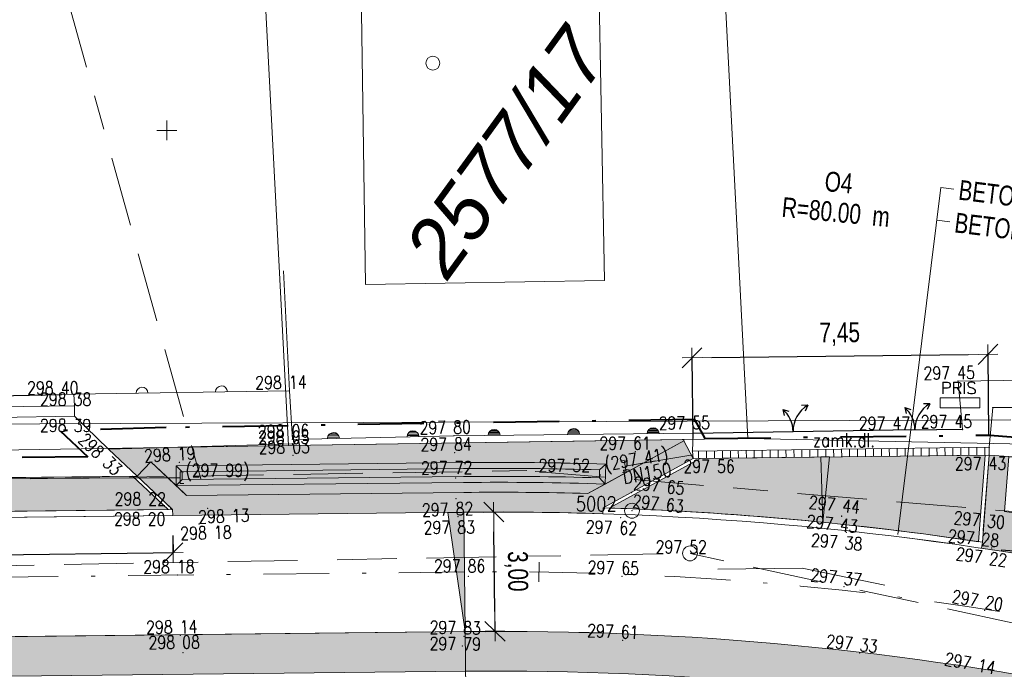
# Model space of a CAD drawing. Header units: metres. Extents: x -456831 to -456516, y -1111244 to -1111169.
# Tile 8 of 18: x -456754 to -456729, y -1111214 to -1111197. Entities that reach past the tile are written whole.
import ezdxf
from ezdxf.enums import TextEntityAlignment as Align

# ---------------------------------------------------------------- set-up
doc = ezdxf.new("R2010")
doc.units = ezdxf.units.M
doc.header["$MEASUREMENT"] = 0
for name, pattern in [('6.1622', [40, 3.5, -3, 7, -3, 3.5, 3.5, -3, 7, -3, 3.5]), ('6.2322', [40, 3.5, -3, 7, -4, 6, -3, 7, -3, 3.5]), ('DGN Style 2', [8.270769, 4.962461, -3.308308]), ('DGN Style 4', [13.241501, 6.616615, -3.308308, 0.008271, -3.308308])]:
    doc.linetypes.add(name, pattern=pattern)
doc.layers.get('0').update_dxf_attribs({"lineweight": 13})
for name, color, linetype, lineweight in [('BARVY_KOMUNIKACE', 254, 'Continuous', 0), ('BARVY_KRAJNICE', 101, 'Continuous', 0), ('BARVY_NASYP', 71, 'Continuous', 0), ('BARVY_OPRAVA_DLAZBA', 51, 'Continuous', 0), ('GEODETICKE_BODY', 2, 'Continuous', 13), ('geom_popis_oblouku', 1, 'DGN Style 2', 0), ('HRANICE', 7, 'Continuous', 13), ('Hranice parcel', 9, 'Continuous', 13), ('HRANICE STAVENISTE', 136, 'DGN Style 4', 40), ('HRANICE_DRUH_POZEMKU', 7, 'Continuous', 13), ('HRANICE_VSTUP', 4, 'Continuous', 30), ('HRANY NAVRH', 1, 'Continuous', 13), ('HRANY_ZELEN', 96, 'Continuous', 13), ('IS_CEZ_NN_NADZ', 1, 'Continuous', 0), ('IS_SMVAK_KANAL_SPL_TRASA', 32, '6.2322', 0), ('IS_SMVAK_VODA_TRASA', 5, '6.1622', 0), ('KOMUNIKACE_CHODNIK', 7, 'Continuous', 13), ('KOTY', 1, 'Continuous', 13), ('KRAJNICE', 1, 'Continuous', 13), ('OBJEKTY_ODVODNOVACI_ZLAB', 7, 'Continuous', 13), ('OSA', 1, 'DGN Style 4', 13), ('Parcelní čísla', 9, 'Continuous', 13), ('POPIS OBLOUKU', 1, 'Continuous', 13), ('POPIS OBRUB', 1, 'Continuous', 13), ('SIT', 5, 'Continuous', 13), ('SITE_ELEKTRIKA', 7, 'Continuous', 13), ('SITE_KANALIZACE', 7, 'Continuous', 13), ('SKLONOVNIK', 1, 'Continuous', 0), ('SKRYTE_BODY', 7, 'Continuous', 0), ('STANIČENÍ', 1, 'Continuous', 13), ('TEXTY_KANALIZACE', 7, 'Continuous', 13), ('TEXTY_KOMUNIKACE', 7, 'Continuous', 13), ('VYSKY', 34, 'Continuous', 0), ('VYSKY_OBRUBNIK', 34, 'Continuous', 0), ('Značky budov', 9, 'Continuous', 13)]:
    doc.layers.add(name, color=color, linetype=linetype, lineweight=lineweight)
doc.styles.add('ARIAL', font='arial.ttf')
doc.styles.add('ROMANS', font='romans.shx')
doc.styles.add('Style-Arial', font='arial.ttf')
doc.styles.add('Style-cs_Italics', font='cs_Italics.shx')
doc.styles.add('Style-Times New Roman', font='times.ttf')
doc.dimstyles.new('1 500', dxfattribs={"dimtxt": 1, "dimasz": 1, "dimexe": 0, "dimexo": 1, "dimgap": 0.5, "dimtad": 1, "dimzin": 0, "dimtxsty": 'Style-Times New Roman', "dimblk": 'KONCOVA ZNACKA KOTY_1.0', "dimcen": 0, "dimazin": 3, "dimtfac": 1, "dimtdec": 0, "dimtofl": 0, "dimtmove": 0, "dimatfit": 1, "dimldrblk": 'KONCOVA ZNACKA KOTY_1.0', "dimfxl": 0, "dimtolj": 1, "dimtzin": 0, "dimarcsym": 0})

# ---------------------------------------------------------------- blocks, each defined once
blk = doc.blocks.new('4.02')
at = {"layer": 'Značky budov', "ltscale": 0.25}
blk.add_circle((-0.0007, 0.0001), 0.0175, dxfattribs=at)
blk = doc.blocks.new('SIT')
at = {"color": 0, "linetype": 'ByBlock', "lineweight": -2}
for p, q in [((0, 1), (0, -1)), ((-1, 0), (1, 0))]:
    blk.add_line(p, q, dxfattribs=at)
blk = doc.blocks.new('SAK')
at = {"color": 0, "linetype": 'ByBlock', "lineweight": -2}
blk.add_circle((0, 0), 0.75, dxfattribs=at)
blk = doc.blocks.new('PRIS')
at = {"color": 0, "linetype": 'ByBlock', "lineweight": -2}
for p, q in [((-2, 0.5), (2, 0.5)), ((-2, -0.5), (-2, 0.5)), ((2, 0.5), (2, -0.5)), ((-2, -0.5), (2, -0.5))]:
    blk.add_line(p, q, dxfattribs=at)
at = {"color": 0, "linetype": 'Continuous', "lineweight": -2, "style": 'ROMANS'}
blk.add_text('PRIS', height=1.2, dxfattribs=at).set_placement((-1.927049, 0.899734))
blk = doc.blocks.new('PB')
at = {"color": 0, "linetype": 'ByBlock', "lineweight": -2}
blk.add_circle((0, 0), 0.75, dxfattribs=at)
blk.add_point((0, 0), dxfattribs=at)
blk = doc.blocks.new('VYUSTENI')
at = {"color": 0, "linetype": 'ByBlock', "lineweight": -2}
for p, q in [((0, 3.091), (0, 0)), ((0, 0), (-0.593, 0)), ((-0.593, 0), (-0.593, -0.393)), ((0, 0), (0.593, 0)), ((0.593, 0), (0.593, -0.393))]:
    blk.add_line(p, q, dxfattribs=at)
blk = doc.blocks.new('VJEZD')
at = {"color": 0, "linetype": 'ByBlock', "lineweight": -2}
for p, q in [((-1.014, 2.249), (-0.409, 2.057)), ((-1.014, 2.249), (-0.864, 1.632)), ((1.525, 2.613), (0.891, 2.619)), ((1.525, 2.613), (1.252, 2.04))]:
    blk.add_line(p, q, dxfattribs=at)
for centre, start, end in [((-3, 0), 0, 48.54925), ((3, 0), 119.44107, 180)]:
    blk.add_arc(centre, 3, start, end, dxfattribs=at)
blk = doc.blocks.new('PLOTKOVO')
at = {"color": 0, "linetype": 'ByBlock', "lineweight": -2}
for p, q in [((0.12, -0.588), (0.12, 0.588)), ((0.24, -0.55), (0.24, 0.55)), ((0.36, -0.48), (0.36, 0.48)), ((0.48, -0.36), (0.48, 0.36))]:
    blk.add_line(p, q, dxfattribs=at)
blk.add_arc((0, 0), 0.6, 270, 90, dxfattribs=at)
blk = doc.blocks.new('PLOTZDEN')
at = {"color": 0, "linetype": 'ByBlock', "lineweight": -2}
blk.add_arc((0, 0), 0.6, 270, 90, dxfattribs=at)
blk = doc.blocks.new('KONCOVA ZNACKA KOTY_1.0')
blk.add_line((0, 0), (-1, 0))
at = {"layer": 'KOTY'}
for p, q in [((-0.5, -0.5), (0.5, 0.5)), ((0, -0.5), (0, 0.5)), ((-0.5, 0), (0.5, 0))]:
    blk.add_line(p, q, dxfattribs=at)
blk = doc.blocks.new('*D49')
at = {"layer": 'Defpoints', "color": 0, "linetype": 'Continuous', "lineweight": 13}
for p in [(-456729.336, -1111205.634), (-456736.753, -1111208.253), (-456729.307, -1111208.167)]:
    blk.add_point(p, dxfattribs=at)
at = {"layer": 'KOTY', "color": 0, "linetype": 'ByBlock', "lineweight": -2}
for p, q in [((-456736.759, -1111207.753), (-456736.782, -1111205.72)), ((-456729.313, -1111207.667), (-456729.336, -1111205.634))]:
    blk.add_line(p, q, dxfattribs=at)
at = {"layer": 'KOTY', "linetype": 'Continuous', "lineweight": -2}
blk.add_line((-456736.282, -1111205.714), (-456729.836, -1111205.64), dxfattribs=at)
at = {"layer": 'KOTY', "linetype": 'Continuous', "lineweight": -2, "xscale": 0.5, "yscale": 0.5, "zscale": 0.5}
for p, rotation in [((-456736.782, -1111205.72), 180.66172682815), ((-456729.336, -1111205.634), 0.6617268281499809)]:
    blk.add_blockref('KONCOVA ZNACKA KOTY_1.0', p, dxfattribs=dict(at, rotation=rotation))
at = {"layer": 'KOTY', "color": 7, "linetype": 'Continuous', "insert": (-456733.066, -1111205.128), "char_height": 0.5, "attachment_point": 5, "rotation": 0.6617, "style": 'ARIAL'}
blk.add_mtext('\\A1;\\H1x;\\W0.75;7,45', dxfattribs=at)
blk = doc.blocks.new('*D51')
at = {"layer": 'Defpoints', "color": 0, "linetype": 'Continuous', "lineweight": 13}
for p in [(-456729.307, -1111208.167), (-456729.501, -1111210.51), (-456727.916, -1111210.641)]:
    blk.add_point(p, dxfattribs=at)
at = {"layer": 'KOTY', "linetype": 'Continuous', "lineweight": -2}
for p, q in [((-456727.681, -1111207.8), (-456727.518, -1111205.823)), ((-456727.958, -1111211.139), (-456727.999, -1111211.638))]:
    blk.add_line(p, q, dxfattribs=at)
at = {"layer": 'KOTY', "color": 0, "linetype": 'ByBlock', "lineweight": -2}
for p, q in [((-456728.809, -1111208.208), (-456727.722, -1111208.298)), ((-456729.003, -1111210.551), (-456727.916, -1111210.641))]:
    blk.add_line(p, q, dxfattribs=at)
at = {"layer": 'KOTY', "linetype": 'Continuous', "lineweight": -2, "xscale": 0.5, "yscale": 0.5, "zscale": 0.5}
for p, rotation in [((-456727.722, -1111208.298), 265.2712630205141), ((-456727.916, -1111210.641), 85.2712630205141)]:
    blk.add_blockref('KONCOVA ZNACKA KOTY_1.0', p, dxfattribs=dict(at, rotation=rotation))
at = {"layer": 'KOTY', "color": 7, "linetype": 'Continuous', "insert": (-456728.128, -1111206.517), "char_height": 0.5, "attachment_point": 5, "rotation": 85.2713, "style": 'ARIAL'}
blk.add_mtext('\\A1;\\H1x;\\W0.75;2,35', dxfattribs=at)
blk = doc.blocks.new('*D53')
at = {"layer": 'Defpoints', "color": 0, "linetype": 'Continuous', "lineweight": 13}
for p in [(-456742.522, -1111209.608), (-456741.774, -1111209.6), (-456742.489, -1111212.608)]:
    blk.add_point(p, dxfattribs=at)
at = {"layer": 'KOTY', "color": 0, "linetype": 'ByBlock', "lineweight": -2}
for p, q in [((-456742.022, -1111209.602), (-456741.774, -1111209.6)), ((-456741.989, -1111212.602), (-456741.741, -1111212.599))]:
    blk.add_line(p, q, dxfattribs=at)
at = {"layer": 'KOTY', "linetype": 'Continuous', "lineweight": -2}
blk.add_line((-456741.746, -1111212.099), (-456741.768, -1111210.1), dxfattribs=at)
at = {"layer": 'KOTY', "linetype": 'Continuous', "lineweight": -2, "xscale": 0.5, "yscale": 0.5, "zscale": 0.5}
for p, rotation in [((-456741.774, -1111209.6), 90.62929367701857), ((-456741.741, -1111212.599), 270.6292936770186)]:
    blk.add_blockref('KONCOVA ZNACKA KOTY_1.0', p, dxfattribs=dict(at, rotation=rotation))
at = {"layer": 'KOTY', "color": 7, "linetype": 'Continuous', "insert": (-456741.207, -1111211.093), "char_height": 0.5, "attachment_point": 5, "rotation": 270.6293, "style": 'ARIAL'}
blk.add_mtext('\\A1;\\H1x;\\W0.75;3,00', dxfattribs=at)
blk = doc.blocks.new('*D55')
at = {"layer": 'Defpoints', "color": 0, "linetype": 'Continuous', "lineweight": 13}
for p in [(-456749.852, -1111209.688), (-456765.531, -1111209.861), (-456749.842, -1111210.625)]:
    blk.add_point(p, dxfattribs=at)
at = {"layer": 'KOTY', "color": 0, "linetype": 'ByBlock', "lineweight": -2}
for p, q in [((-456749.847, -1111210.188), (-456749.842, -1111210.625)), ((-456765.526, -1111210.36), (-456765.521, -1111210.798))]:
    blk.add_line(p, q, dxfattribs=at)
at = {"layer": 'KOTY', "linetype": 'Continuous', "lineweight": -2}
blk.add_line((-456765.021, -1111210.792), (-456750.342, -1111210.631), dxfattribs=at)
at = {"layer": 'KOTY', "linetype": 'Continuous', "lineweight": -2, "xscale": 0.5, "yscale": 0.5, "zscale": 0.5}
for p, rotation in [((-456749.842, -1111210.625), 0.6292936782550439), ((-456765.521, -1111210.798), 180.629293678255)]:
    blk.add_blockref('KONCOVA ZNACKA KOTY_1.0', p, dxfattribs=dict(at, rotation=rotation))
at = {"layer": 'KOTY', "color": 7, "linetype": 'Continuous', "insert": (-456756.496, -1111210.148), "char_height": 0.5, "attachment_point": 5, "rotation": 0.6293, "style": 'ARIAL'}
blk.add_mtext('\\A1;\\H1x;\\W0.75;15,68', dxfattribs=at)

msp = doc.modelspace()

# ---------------------------------------------------------------- hatches: boundary and pattern name
at = {"layer": 'BARVY_KRAJNICE', "ltscale": 0.25, "extrusion": (0, 0, -1)}
for points in [[(456705.537, -1111213.177, 0.069506), (456713.132, -1111212.708), (456725.196, -1111210.256, -0.011455), (456728.917, -1111209.588), (456728.809, -1111208.206), (456729.307, -1111208.167), (456729.478, -1111210.362), (456729.501, -1111210.51, 0.012791), (456725.395, -1111211.236), (456713.331, -1111213.687, -0.098325), (456702.229, -1111213.737), (456693.634, -1111212.07, 0.024809), (456668.942, -1111208.542), (456606.451, -1111202.756), (456606.611, -1111201.021), (456607.109, -1111201.067), (456606.995, -1111202.305), (456668.989, -1111208.044, -0.024809), (456693.729, -1111211.58), (456700.041, -1111212.804), (456700.378, -1111212.808), (456700.85, -1111212.815)], [(456742.536, -1111208.358, 0.010823), (456738.954, -1111208.396), (456738.97, -1111208.896), (456736.993, -1111207.814), (456736.994, -1111207.775), (456746.94, -1111207.93), (456750.004, -1111207.977), (456751.464, -1111208.02), (456750.745, -1111208.698), (456750.402, -1111208.334), (456749.763, -1111208.937), (456749.768, -1111208.437)], [(456742.522, -1111209.608, 0.010722), (456739.027, -1111209.644), (456739.023, -1111209.494), (456736.753, -1111208.253), (456736.993, -1111207.814), (456738.97, -1111208.896), (456739.404, -1111209.133, -0.009525), (456742.528, -1111209.108), (456749.501, -1111209.184), (456749.763, -1111208.937), (456750.402, -1111208.334), (456750.745, -1111208.698), (456749.854, -1111209.538), (456749.852, -1111209.688)], [(456742.534, -1111208.508, 0.010369), (456739.109, -1111208.541), (456738.954, -1111208.396, -0.010823), (456742.536, -1111208.358), (456749.768, -1111208.437), (456749.616, -1111208.586)], [(456742.53, -1111208.858, 0.010823), (456738.97, -1111208.896), (456739.115, -1111208.741, -0.010368), (456742.532, -1111208.708), (456749.614, -1111208.786), (456749.763, -1111208.937)]]:
    msp.add_hatch(color=256, dxfattribs=at).paths.add_polyline_path(points)
at = {"layer": 'BARVY_KRAJNICE', "ltscale": 0.25}
for points in [[(-456749.763, -1111208.937), (-456749.768, -1111208.437), (-456749.616, -1111208.586), (-456749.614, -1111208.786)], [(-456739.109, -1111208.541, 0.010369), (-456742.534, -1111208.508), (-456749.616, -1111208.586), (-456749.614, -1111208.786), (-456742.532, -1111208.708, -0.010368), (-456739.115, -1111208.741)], [(-456738.97, -1111208.896), (-456739.115, -1111208.741), (-456739.109, -1111208.541), (-456738.954, -1111208.396)], [(-456714.028, -1111217.117, 0.01785), (-456711.775, -1111217.492), (-456710.815, -1111219.189), (-456710.269, -1111219.137), (-456711.463, -1111217.027, -0.019827), (-456713.928, -1111216.627), (-456725.993, -1111214.175, 0.052921), (-456742.489, -1111212.608), (-456768.919, -1111212.898), (-456768.917, -1111213.048), (-456768.882, -1111216.274), (-456768.382, -1111216.266), (-456768.403, -1111214.392), (-456768.408, -1111213.892), (-456742.478, -1111213.608, -0.052921), (-456726.192, -1111215.155), (-456718.085, -1111216.803), (-456717.641, -1111216.804), (-456715.534, -1111216.811)]]:
    msp.add_hatch(color=256, dxfattribs=at).paths.add_polyline_path(points)
at = {"layer": 'BARVY_NASYP', "ltscale": 0.25, "extrusion": (0, 0, -1)}
msp.add_hatch(color=256, dxfattribs=at).paths.add_polyline_path([(456742.528, -1111209.108, 0.009525), (456739.404, -1111209.133), (456738.97, -1111208.896, -0.010823), (456742.53, -1111208.858), (456749.763, -1111208.937), (456749.501, -1111209.184)])
at = {"layer": 'BARVY_OPRAVA_DLAZBA', "ltscale": 0.25, "extrusion": (0, 0, -1)}
msp.add_hatch(color=256, dxfattribs=at).paths.add_polyline_path([(456738.865, -1111209.5, 0.028579), (456729.578, -1111210.347), (456729.407, -1111208.168), (456736.583, -1111208.251)])
at = {"layer": 'BARVY_OPRAVA_DLAZBA', "ltscale": 0.25}
msp.add_hatch(color=256, dxfattribs=at).paths.add_polyline_path([(-456765.421, -1111209.709), (-456764.607, -1111208.85), (-456750.86, -1111208.699), (-456749.969, -1111209.54)])
at = {"layer": 'SKLONOVNIK', "ltscale": 0.25}
for points in [[(-456733.489, -1111209.859), (-456733.546, -1111208.216), (-456733.324, -1111208.213)], [(-456742.932, -1111209.613), (-456742.489, -1111212.608), (-456742.522, -1111209.608, 0.001009)]]:
    msp.add_hatch(color=256, dxfattribs=at).paths.add_polyline_path(points)

# ---------------------------------------------------------------- linework, layer by layer
at = {"layer": 'BARVY_KOMUNIKACE', "ltscale": 0.25, "flags": 128}
for points in [[(-456668.942, -1111208.542, 0.024809), (-456693.634, -1111212.07), (-456702.229, -1111213.737, -0.098325), (-456713.331, -1111213.687), (-456725.395, -1111211.236, 0.052921), (-456742.522, -1111209.608), (-456749.852, -1111209.688), (-456765.531, -1111209.861), (-456784.676, -1111210.071), (-456788.312, -1111210.111), (-456818.051, -1111210.437, -0.236038), (-456830.115, -1111204.571)], [(-456830.115, -1111213.556, 0.001344), (-456824.73, -1111213.511), (-456814.395, -1111213.397), (-456798.647, -1111213.224), (-456787.338, -1111213.1), (-456781.464, -1111213.036), (-456775.948, -1111212.975), (-456768.919, -1111212.898), (-456742.489, -1111212.608, -0.052921), (-456725.993, -1111214.175), (-456713.928, -1111216.627, 0.098325), (-456701.658, -1111216.682), (-456696.471, -1111215.677), (-456693.063, -1111215.016, -0.024809), (-456668.666, -1111211.529)]]:
    msp.add_lwpolyline(points, format="xyb", dxfattribs=at)
at = {"layer": 'BARVY_KRAJNICE', "ltscale": 0.25, "flags": 128}
for points in [[(-456705.537, -1111213.177, -0.069506), (-456713.132, -1111212.708), (-456725.196, -1111210.256, 0.011455), (-456728.917, -1111209.588), (-456728.809, -1111208.206), (-456729.307, -1111208.167), (-456729.478, -1111210.362), (-456729.501, -1111210.51, -0.012791), (-456725.395, -1111211.236), (-456713.331, -1111213.687, 0.098325), (-456702.229, -1111213.737), (-456693.634, -1111212.07, -0.024809), (-456668.942, -1111208.542), (-456606.451, -1111202.756), (-456606.611, -1111201.021), (-456607.109, -1111201.067), (-456606.995, -1111202.305), (-456668.989, -1111208.044, 0.024809), (-456693.729, -1111211.58), (-456700.041, -1111212.804), (-456700.378, -1111212.808), (-456700.85, -1111212.815)], [(-456742.536, -1111208.358, -0.010823), (-456738.954, -1111208.396), (-456738.97, -1111208.896), (-456736.993, -1111207.814), (-456736.994, -1111207.775), (-456746.94, -1111207.93), (-456750.004, -1111207.977), (-456751.464, -1111208.02), (-456750.745, -1111208.698), (-456750.402, -1111208.334), (-456749.763, -1111208.937), (-456749.768, -1111208.437)], [(-456742.522, -1111209.608, -0.010722), (-456739.027, -1111209.644), (-456739.023, -1111209.494), (-456736.753, -1111208.253), (-456736.993, -1111207.814), (-456738.97, -1111208.896), (-456739.404, -1111209.133, 0.009525), (-456742.528, -1111209.108), (-456749.501, -1111209.184), (-456749.763, -1111208.937), (-456750.402, -1111208.334), (-456750.745, -1111208.698), (-456749.854, -1111209.538), (-456749.852, -1111209.688)], [(-456742.534, -1111208.508, -0.010369), (-456739.109, -1111208.541), (-456738.954, -1111208.396, 0.010823), (-456742.536, -1111208.358), (-456749.768, -1111208.437), (-456749.616, -1111208.586)], [(-456739.109, -1111208.541, 0.010369), (-456742.534, -1111208.508), (-456749.616, -1111208.586), (-456749.614, -1111208.786), (-456742.532, -1111208.708, -0.010368), (-456739.115, -1111208.741)], [(-456742.53, -1111208.858, -0.010823), (-456738.97, -1111208.896), (-456739.115, -1111208.741, 0.010368), (-456742.532, -1111208.708), (-456749.614, -1111208.786), (-456749.763, -1111208.937)], [(-456714.028, -1111217.117, 0.01785), (-456711.775, -1111217.492), (-456710.815, -1111219.189), (-456710.269, -1111219.137), (-456711.463, -1111217.027, -0.019827), (-456713.928, -1111216.627), (-456725.993, -1111214.175, 0.052921), (-456742.489, -1111212.608), (-456768.919, -1111212.898), (-456768.917, -1111213.048), (-456768.882, -1111216.274), (-456768.382, -1111216.266), (-456768.403, -1111214.392), (-456768.408, -1111213.892), (-456742.478, -1111213.608, -0.052921), (-456726.192, -1111215.155), (-456718.085, -1111216.803), (-456717.641, -1111216.804), (-456715.534, -1111216.811)]]:
    msp.add_lwpolyline(points, format="xyb", close=True, dxfattribs=at)
for points in [[(-456749.614, -1111208.786), (-456749.616, -1111208.586), (-456749.768, -1111208.437), (-456749.763, -1111208.937)], [(-456739.109, -1111208.541), (-456739.115, -1111208.741), (-456738.97, -1111208.896), (-456738.954, -1111208.396)]]:
    msp.add_lwpolyline(points, close=True, dxfattribs=at)
at = {"layer": 'BARVY_NASYP', "ltscale": 0.25, "flags": 128}
msp.add_lwpolyline([(-456742.528, -1111209.108, -0.009525), (-456739.404, -1111209.133), (-456738.97, -1111208.896, 0.010823), (-456742.53, -1111208.858), (-456749.763, -1111208.937), (-456749.501, -1111209.184)], format="xyb", close=True, dxfattribs=at)
at = {"layer": 'BARVY_OPRAVA_DLAZBA', "ltscale": 0.25, "flags": 128}
msp.add_lwpolyline([(-456738.865, -1111209.5, -0.028579), (-456729.578, -1111210.347), (-456729.407, -1111208.168), (-456736.583, -1111208.251)], format="xyb", close=True, dxfattribs=at)
msp.add_lwpolyline([(-456749.969, -1111209.54), (-456750.86, -1111208.699), (-456764.607, -1111208.85), (-456765.421, -1111209.709)], close=True, dxfattribs=at)
at = {"layer": 'geom_popis_oblouku', "flags": 128}
msp.add_lwpolyline([(-456731.935, -1111211.437), (-456734.015, -1111211.014), (-456736.138, -1111211.038)], dxfattribs=at)
at = {"layer": 'HRANICE', "ltscale": 0.25}
for p, q in [((-456746.913, -1111206.55), (-456747.065, -1111203.534)), ((-456730.09, -1111206.309), (-456728.083, -1111206.278)), ((-456729.977, -1111207.529), (-456730.09, -1111206.309)), ((-456752.651, -1111206.642), (-456752.336, -1111206.639)), ((-456752.336, -1111206.639), (-456746.913, -1111206.55)), ((-456746.913, -1111206.55), (-456746.838, -1111207.773)), ((-456746.838, -1111207.773), (-456742.772, -1111207.682)), ((-456742.772, -1111207.682), (-456736.756, -1111207.618)), ((-456730.627, -1111207.528), (-456729.977, -1111207.529))]:
    msp.add_line(p, q, dxfattribs=at)
at = {"layer": 'Hranice parcel', "ltscale": 0.25}
for p, q in [((-456746.94, -1111207.93), (-456748.876, -1111170.564)), ((-456737.292, -1111170.564), (-456735.38, -1111207.75)), ((-456735.38, -1111207.75), (-456746.94, -1111207.93)), ((-456715.33, -1111208.15), (-456735.38, -1111207.75)), ((-456746.94, -1111207.93), (-456782.5, -1111208.48))]:
    msp.add_line(p, q, dxfattribs=at)
at = {"layer": 'Hranice parcel', "ltscale": 0.25, "flags": 128}
msp.add_lwpolyline([(-456745.12, -1111195.88), (-456739.14, -1111195.79), (-456738.99, -1111203.78), (-456745, -1111203.88), (-456745.12, -1111195.88)], dxfattribs=at)
at = {"layer": 'HRANICE STAVENISTE', "ltscale": 0.25}
for p, q in [((-456750.016, -1111207.478), (-456752.685, -1111207.555)), ((-456746.948, -1111207.43), (-456750.016, -1111207.478)), ((-456736.72, -1111207.271), (-456746.948, -1111207.43)), ((-456736.72, -1111207.271), (-456736.458, -1111207.75)), ((-456752.685, -1111207.555), (-456751.99, -1111208.212)), ((-456736.458, -1111207.75), (-456729.29, -1111207.667)), ((-456729.29, -1111207.667), (-456728.271, -1111207.746)), ((-456751.99, -1111208.212), (-456763.544, -1111208.339))]:
    msp.add_line(p, q, dxfattribs=at)
at = {"layer": 'HRANICE_DRUH_POZEMKU', "ltscale": 0.25}
for p, q in [((-456751.464, -1111208.02), (-456750.004, -1111207.977)), ((-456750.004, -1111207.977), (-456746.839, -1111207.885)), ((-456746.839, -1111207.885), (-456746.836, -1111207.928))]:
    msp.add_line(p, q, dxfattribs=at)
at = {"layer": 'HRANICE_VSTUP', "ltscale": 0.25}
for p, q in [((-456756.555, -1111206.72), (-456752.651, -1111206.642)), ((-456736.756, -1111207.618), (-456731.723, -1111207.535)), ((-456731.723, -1111207.535), (-456730.627, -1111207.528))]:
    msp.add_line(p, q, dxfattribs=at)
at = {"layer": 'HRANY NAVRH', "ltscale": 0.25}
for p, q in [((-456736.753, -1111208.253), (-456739.023, -1111209.494)), ((-456736.583, -1111208.251), (-456738.865, -1111209.5)), ((-456736.753, -1111208.253), (-456729.307, -1111208.167)), ((-456729.578, -1111210.347), (-456729.407, -1111208.168)), ((-456729.307, -1111208.167), (-456729.478, -1111210.362)), ((-456750.745, -1111208.698), (-456764.719, -1111208.852)), ((-456750.86, -1111208.699), (-456749.969, -1111209.54)), ((-456750.745, -1111208.698), (-456749.854, -1111209.538)), ((-456739.023, -1111209.494), (-456739.027, -1111209.644)), ((-456742.522, -1111209.608), (-456818.051, -1111210.437)), ((-456749.854, -1111209.538), (-456765.533, -1111209.711)), ((-456749.854, -1111209.538), (-456749.852, -1111209.688)), ((-456729.478, -1111210.362), (-456729.501, -1111210.51)), ((-456742.489, -1111212.608), (-456824.73, -1111213.511))]:
    msp.add_line(p, q, dxfattribs=at)
for radius, start, end in [(81.65, 81.44331, 88.1721), (81.5, 78.51209, 90.62929), (78.5, 78.51209, 90.62929)]:
    msp.add_arc((-456741.627, -1111291.103), radius, start, end, dxfattribs=at)
at = {"layer": 'HRANY_ZELEN', "ltscale": 0.25}
for p, q in [((-456750.004, -1111207.977), (-456751.464, -1111208.02)), ((-456746.94, -1111207.93), (-456750.004, -1111207.977)), ((-456736.994, -1111207.775), (-456746.94, -1111207.93)), ((-456736.993, -1111207.814), (-456736.994, -1111207.775)), ((-456751.464, -1111208.02), (-456750.745, -1111208.698))]:
    msp.add_line(p, q, dxfattribs=at)
at = {"layer": 'IS_CEZ_NN_NADZ', "ltscale": 0.25}
msp.add_lwpolyline([(-456765.414, -1111207.429), (-456728.763, -1111207.28)], dxfattribs=at)
at = {"layer": 'IS_SMVAK_KANAL_SPL_TRASA', "ltscale": 0.25}
for p, q in [((-456786.581, -1111211.53), (-456736.835, -1111210.641)), ((-456736.835, -1111210.641), (-456707.689, -1111216.933))]:
    msp.add_line(p, q, dxfattribs=at)
at = {"layer": 'IS_SMVAK_VODA_TRASA', "ltscale": 0.25}
msp.add_line((-456749.147, -1111208.767), (-456752.828, -1111195.492), dxfattribs=at)
msp.add_lwpolyline([(-456581.652, -1111200.39), (-456581.82, -1111200.42), (-456613.57, -1111203.17), (-456643.84, -1111205.94), (-456680.35, -1111208.96), (-456707.6, -1111211.36), (-456740.94, -1111208.56), (-456761.83, -1111208.9), (-456763.052, -1111208.842)], dxfattribs=at)
at = {"layer": 'KOMUNIKACE_CHODNIK', "ltscale": 0.25}
for p, q in [((-456752.336, -1111206.639), (-456752.326, -1111206.926)), ((-456729.306, -1111207.973), (-456729.215, -1111206.974)), ((-456729.215, -1111206.974), (-456728.089, -1111206.967)), ((-456758.83, -1111207.308), (-456752.32, -1111207.19)), ((-456752.32, -1111207.19), (-456751.464, -1111208.02)), ((-456736.773, -1111208.069), (-456736.756, -1111207.618)), ((-456751.464, -1111208.02), (-456750.745, -1111208.698)), ((-456729.455, -1111210.061), (-456729.307, -1111208.167)), ((-456750.745, -1111208.698), (-456749.901, -1111209.494))]:
    msp.add_line(p, q, dxfattribs=at)
at = {"layer": 'KRAJNICE', "ltscale": 0.25}
for p, q in [((-456736.993, -1111207.814), (-456739.404, -1111209.133)), ((-456736.993, -1111207.814), (-456736.753, -1111208.253)), ((-456729.307, -1111208.167), (-456728.809, -1111208.206)), ((-456750.745, -1111208.698), (-456750.402, -1111208.334)), ((-456750.402, -1111208.334), (-456749.501, -1111209.184)), ((-456742.536, -1111208.358), (-456749.768, -1111208.437)), ((-456749.768, -1111208.437), (-456749.763, -1111208.937)), ((-456738.954, -1111208.396), (-456738.97, -1111208.896)), ((-456742.53, -1111208.858), (-456749.763, -1111208.937)), ((-456742.528, -1111209.108), (-456749.501, -1111209.184))]:
    msp.add_line(p, q, dxfattribs=at)
at = {"layer": 'KRAJNICE', "lineweight": 0, "ltscale": 0.25}
for p, q in [((-456749.616, -1111208.586), (-456749.768, -1111208.437)), ((-456742.534, -1111208.508), (-456749.616, -1111208.586)), ((-456739.109, -1111208.541), (-456738.954, -1111208.396)), ((-456749.616, -1111208.586), (-456749.614, -1111208.786)), ((-456742.532, -1111208.708), (-456749.614, -1111208.786)), ((-456739.109, -1111208.541), (-456739.115, -1111208.741)), ((-456739.115, -1111208.741), (-456738.97, -1111208.896)), ((-456749.614, -1111208.786), (-456749.763, -1111208.937))]:
    msp.add_line(p, q, dxfattribs=at)
at = {"layer": 'KRAJNICE', "ltscale": 0.25}
for radius, start in [(82.75, 88.14885), (82.25, 88.14885), (82, 88.44637)]:
    msp.add_arc((-456741.627, -1111291.103), radius, start, 90.62929, dxfattribs=at)
at = {"layer": 'KRAJNICE', "lineweight": 0, "ltscale": 0.25}
for radius, start in [(82.6, 88.2529), (82.4, 88.25315)]:
    msp.add_arc((-456741.627, -1111291.103), radius, start, 90.62929, dxfattribs=at)
at = {"layer": 'OBJEKTY_ODVODNOVACI_ZLAB', "ltscale": 0.25}
for p, q in [((-456758.827, -1111207.036), (-456752.326, -1111206.926)), ((-456752.326, -1111206.926), (-456752.32, -1111207.19)), ((-456736.773, -1111208.069), (-456729.306, -1111207.973)), ((-456732.42, -1111208.013), (-456732.418, -1111208.203)), ((-456732.22, -1111208.01), (-456732.218, -1111208.201)), ((-456732.02, -1111208.008), (-456732.018, -1111208.198)), ((-456731.82, -1111208.005), (-456731.818, -1111208.196)), ((-456731.62, -1111208.003), (-456731.618, -1111208.194)), ((-456731.42, -1111208), (-456731.418, -1111208.191)), ((-456731.22, -1111207.998), (-456731.218, -1111208.189)), ((-456731.02, -1111207.995), (-456731.018, -1111208.187)), ((-456730.82, -1111207.992), (-456730.818, -1111208.184)), ((-456730.62, -1111207.99), (-456730.618, -1111208.182)), ((-456730.42, -1111207.987), (-456730.418, -1111208.18)), ((-456730.22, -1111207.985), (-456730.218, -1111208.178)), ((-456730.02, -1111207.982), (-456730.018, -1111208.175)), ((-456729.82, -1111207.98), (-456729.818, -1111208.173)), ((-456729.62, -1111207.977), (-456729.618, -1111208.171)), ((-456729.42, -1111207.974), (-456729.418, -1111208.168)), ((-456729.306, -1111207.973), (-456729.307, -1111208.167)), ((-456736.753, -1111208.253), (-456736.773, -1111208.069)), ((-456729.307, -1111208.167), (-456736.753, -1111208.253)), ((-456736.62, -1111208.067), (-456736.617, -1111208.251)), ((-456736.42, -1111208.064), (-456736.417, -1111208.249)), ((-456736.22, -1111208.062), (-456736.217, -1111208.247)), ((-456736.02, -1111208.059), (-456736.017, -1111208.245)), ((-456735.82, -1111208.057), (-456735.817, -1111208.242)), ((-456735.62, -1111208.054), (-456735.617, -1111208.24)), ((-456735.42, -1111208.052), (-456735.417, -1111208.238)), ((-456735.22, -1111208.049), (-456735.217, -1111208.235)), ((-456735.02, -1111208.046), (-456735.017, -1111208.233)), ((-456734.82, -1111208.044), (-456734.817, -1111208.231)), ((-456734.62, -1111208.041), (-456734.617, -1111208.228)), ((-456734.42, -1111208.039), (-456734.417, -1111208.226)), ((-456734.22, -1111208.036), (-456734.217, -1111208.224)), ((-456734.02, -1111208.034), (-456734.017, -1111208.221)), ((-456733.82, -1111208.031), (-456733.817, -1111208.219)), ((-456733.62, -1111208.028), (-456733.617, -1111208.217)), ((-456733.42, -1111208.026), (-456733.418, -1111208.214)), ((-456733.22, -1111208.023), (-456733.218, -1111208.212)), ((-456733.02, -1111208.021), (-456733.018, -1111208.21)), ((-456732.82, -1111208.018), (-456732.818, -1111208.208)), ((-456732.62, -1111208.016), (-456732.618, -1111208.205))]:
    msp.add_line(p, q, dxfattribs=at)
at = {"layer": 'OSA', "ltscale": 0.25}
msp.add_line((-456742.506, -1111211.108), (-456824.747, -1111212.011), dxfattribs=at)
msp.add_arc((-456741.627, -1111291.103), 80, 78.51209, 90.62929, dxfattribs=at)
at = {"layer": 'POPIS OBRUB'}
for p, q in [((-456730.526, -1111201.435), (-456731.606, -1111210.162)), ((-456730.197, -1111201.476), (-456730.526, -1111201.435)), ((-456730.299, -1111202.299), (-456730.628, -1111202.258))]:
    msp.add_line(p, q, dxfattribs=at)
at = {"layer": 'SITE_KANALIZACE', "ltscale": 0.25}
for p, q in [((-456736.763, -1111208.161), (-456738.464, -1111208.444)), ((-456749.667, -1111208.737), (-456765.713, -1111208.815))]:
    msp.add_line(p, q, dxfattribs=at)
at = {"layer": 'SKLONOVNIK', "ltscale": 0.25, "flags": 128}
msp.add_lwpolyline([(-456733.489, -1111209.859), (-456733.324, -1111208.213), (-456733.546, -1111208.216)], close=True, dxfattribs=at)
msp.add_lwpolyline([(-456742.932, -1111209.613), (-456742.489, -1111212.608), (-456742.522, -1111209.608, 0.001009)], format="xyb", close=True, dxfattribs=at)
at = {"layer": 'SKRYTE_BODY', "ltscale": 0.25}
for p in [(-456730.09, -1111206.309), (-456752.651, -1111206.642), (-456752.336, -1111206.639), (-456752.336, -1111206.639), (-456746.913, -1111206.55), (-456752.326, -1111206.926), (-456752.326, -1111206.926), (-456752.326, -1111206.926), (-456729.215, -1111206.974), (-456729.215, -1111206.974), (-456752.32, -1111207.19), (-456752.32, -1111207.19), (-456742.772, -1111207.682), (-456736.756, -1111207.618), (-456736.756, -1111207.618), (-456731.723, -1111207.535), (-456730.627, -1111207.528), (-456729.977, -1111207.529), (-456746.839, -1111207.885), (-456746.839, -1111207.885), (-456746.838, -1111207.773), (-456729.306, -1111207.973), (-456729.306, -1111207.973), (-456729.306, -1111207.973), (-456751.464, -1111208.02), (-456751.464, -1111208.02), (-456751.464, -1111208.02), (-456746.822, -1111208.176), (-456746.822, -1111208.176), (-456742.757, -1111208.107), (-456738.211, -1111208.082), (-456738.211, -1111208.082), (-456736.773, -1111208.069), (-456736.773, -1111208.069), (-456736.753, -1111208.253), (-456729.307, -1111208.167), (-456729.307, -1111208.167), (-456749.688, -1111208.351), (-456749.688, -1111208.351), (-456738.464, -1111208.444), (-456749.667, -1111208.737), (-456742.735, -1111208.746), (-456739.095, -1111208.673), (-456738.308, -1111209.113), (-456738.308, -1111209.113), (-456738.308, -1111209.113), (-456738.308, -1111209.113), (-456738.307, -1111209.103), (-456749.901, -1111209.494), (-456749.901, -1111209.494), (-456742.723, -1111209.261), (-456742.723, -1111209.261), (-456749.901, -1111209.504), (-456749.901, -1111209.504), (-456749.901, -1111209.504), (-456749.901, -1111209.504), (-456748.969, -1111209.504), (-456748.969, -1111209.504), (-456742.676, -1111209.721), (-456738.582, -1111209.739), (-456738.582, -1111209.739), (-456733.016, -1111209.71), (-456733.015, -1111209.7), (-456749.19, -1111209.905), (-456749.19, -1111209.905), (-456732.9, -1111210.113), (-456729.456, -1111210.071), (-456729.456, -1111210.071), (-456729.455, -1111210.061), (-456729.455, -1111210.061), (-456729.246, -1111210.504), (-456729.246, -1111210.504), (-456749.726, -1111211.187), (-456742.413, -1111211.22), (-456738.55, -1111211.222), (-456732.963, -1111211.479), (-456729.422, -1111212.073), (-456749.66, -1111212.704), (-456742.525, -1111212.725), (-456738.528, -1111212.828), (-456749.593, -1111213.135), (-456742.568, -1111212.97), (-456742.568, -1111212.97), (-456732.565, -1111213.149)]:
    msp.add_point(p, dxfattribs=at)
at = {"layer": 'STANIČENÍ', "flags": 128}
for points in [[(-456740.636, -1111211.359), (-456740.63, -1111210.859)], [(-456742.506, -1111211.108), (-456742.374, -1111223.107)]]:
    msp.add_lwpolyline(points, dxfattribs=at)

# ---------------------------------------------------------------- block references
at = {"layer": 'GEODETICKE_BODY', "ltscale": 0.25, "xscale": 0.25, "yscale": 0.25, "zscale": 0.25}
msp.add_blockref('PB', (-456738.294, -1111209.569), dxfattribs=at)
at = {"layer": 'HRANICE', "ltscale": 0.25, "xscale": 0.25, "yscale": 0.25, "zscale": 0.25}
for name, p, rotation in [('PLOTZDEN', (-456750.624, -1111206.611), 90.94022988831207), ('PLOTZDEN', (-456748.625, -1111206.578), 90.94022988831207), ('PLOTKOVO', (-456739.764, -1111207.65), 90.60950657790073), ('PLOTKOVO', (-456737.764, -1111207.629), 90.60950657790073), ('PLOTKOVO', (-456745.805, -1111207.75), 91.28210665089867), ('PLOTKOVO', (-456743.805, -1111207.705), 91.28210665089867), ('PLOTKOVO', (-456741.764, -1111207.671), 90.60950657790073)]:
    msp.add_blockref(name, p, dxfattribs=dict(at, rotation=rotation))
at = {"layer": 'HRANICE_VSTUP', "ltscale": 0.25, "xscale": 0.25, "yscale": 0.25, "zscale": 0.25}
for p, rotation in [((-456734.24, -1111207.576), 0.944788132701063), ((-456731.175, -1111207.532), 0.365935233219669)]:
    msp.add_blockref('VJEZD', p, dxfattribs=dict(at, rotation=rotation))
at = {"layer": 'SIT', "ltscale": 0.25, "xscale": 0.25, "yscale": 0.25, "zscale": 0.25}
msp.add_blockref('SIT', (-456750, -1111200), dxfattribs=at)
at = {"layer": 'SITE_ELEKTRIKA', "ltscale": 0.25, "xscale": 0.25, "yscale": 0.25, "zscale": 0.25}
msp.add_blockref('PRIS', (-456730.042, -1111206.856), dxfattribs=at)
at = {"layer": 'SITE_KANALIZACE', "ltscale": 0.25, "xscale": 0.25, "yscale": 0.25, "zscale": 0.25}
for p, rotation in [((-456738.464, -1111208.444), 279.5079231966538), ((-456749.667, -1111208.737), 90.39261372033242)]:
    msp.add_blockref('VYUSTENI', p, dxfattribs=dict(at, rotation=rotation))
msp.add_blockref('SAK', (-456736.835, -1111210.641), dxfattribs=at)
at = {"layer": 'Značky budov', "ltscale": 0.25, "xscale": 10, "yscale": 10, "zscale": 10}
msp.add_blockref('4.02', (-456743.3, -1111198.31), dxfattribs=at)

# ---------------------------------------------------------------- texts
at = {"layer": 'GEODETICKE_BODY', "style": 'ROMANS', "width": 0.8}
msp.add_text('5002', height=0.375, dxfattribs=at).set_placement((-456739.194, -1111209.582), align=Align.CENTER)
at = {"layer": 'Parcelní čísla', "style": 'Style-cs_Italics'}
msp.add_text('2577/17', height=1.445, rotation=54, dxfattribs=at).set_placement((-456740.882, -1111200.966), align=Align.CENTER)
at = {"layer": 'POPIS OBLOUKU', "insert": (-456733.069, -1111201.059), "char_height": 0.5, "attachment_point": 2, "rotation": 354.5707, "line_spacing_factor": 0.9, "style": 'Style-Arial'}
msp.add_mtext('\\H1x;\\W0.75;O4\\PR=80.00  m', dxfattribs=at)
at = {"layer": 'POPIS OBRUB', "style": 'Style-Arial', "width": 0.74}
for s, p in [('BETONOVÝ NÁJEZDOVÝ OBRUBNÍK 150/150 DL. 10 m', (-456730.067, -1111201.492)), ('BETONOVÝ OBRUBNÍK 100/250 DL. 5 m', (-456730.169, -1111202.315))]:
    msp.add_text(s, height=0.5, rotation=352.9426, dxfattribs=at).set_placement(p, align=Align.MIDDLE_LEFT)
at = {"layer": 'TEXTY_KANALIZACE', "style": 'ROMANS', "width": 0.8}
msp.add_text('DN150', height=0.35, rotation=9.4459, dxfattribs=at).set_placement((-456737.885, -1111208.797), align=Align.CENTER)
at = {"layer": 'TEXTY_KOMUNIKACE', "style": 'ROMANS', "width": 0.8}
msp.add_text('zamk.dl.', height=0.35, rotation=359.9119, dxfattribs=at).set_placement((-456732.961, -1111207.965), align=Align.CENTER)
at = {"layer": 'VYSKY', "style": 'ROMANS', "width": 0.8}
for s, rotation, p in [('297 45 ', 0.8849, (-456730.221, -1111206.261)), ('298 14 ', 0.9402, (-456747.038, -1111206.502)), ('297 55 ', 0.7771, (-456736.887, -1111207.52)), ('297 45 ', 0.3659, (-456730.293, -1111207.487)), ('298 06 ', 1.2821, (-456746.969, -1111207.726)), ('297 80 ', 0.9458, (-456742.903, -1111207.634)), ('298 33 ', 316.281, (-456751.721, -1111208.327)), ('297 84 ', 0.6438, (-456742.881, -1111208.058)), ('297 61 ', 0.3151, (-456738.378, -1111208.033)), ('298 19 ', 3.4942, (-456749.827, -1111208.309)), ('298 03 ', 0.9725, (-456746.953, -1111208.128)), ('(297 41) ', 9.4459, (-456738.071, -1111208.416)), ('297 43 ', 0.6617, (-456729.433, -1111208.543)), ('(297 99) ', 359.9256, (-456748.638, -1111208.715)), ('297 72 ', 0.5373, (-456742.866, -1111208.647)), ('297 63 ', 353.5636, (-456737.566, -1111209.563)), ('297 82 ', 2.074, (-456742.838, -1111209.69)), ('298 13 ', 2.228, (-456748.47, -1111209.861)), ('297 43 ', 353.8867, (-456733.185, -1111210.069)), ('298 18 ', 1.618, (-456748.922, -1111210.283)), ('297 83 ', 0.683, (-456742.801, -1111210.148)), ('297 62 ', 357.9911, (-456738.727, -1111210.159)), ('297 38 ', 355.0632, (-456733.066, -1111210.525)), ('297 28 ', 354.2097, (-456729.627, -1111210.43)), ('297 22 ', 352.0482, (-456729.434, -1111210.907)), ('298 18 ', 0.4101, (-456749.856, -1111211.138)), ('297 86 ', 359.8559, (-456742.543, -1111211.12)), ('297 65 ', 358.6683, (-456738.679, -1111211.169)), ('297 37 ', 353.9218, (-456733.087, -1111211.416)), ('297 20 ', 350, (-456729.541, -1111212.001)), ('298 14 ', 0.7496, (-456749.784, -1111212.656)), ('297 83 ', 359.1776, (-456742.654, -1111212.673)), ('297 61 ', 357.7212, (-456738.693, -1111212.771)), ('298 08 ', 0.8042, (-456749.724, -1111213.037)), ('297 33 ', 353.5802, (-456732.689, -1111213.085)), ('297 79 ', 359.1776, (-456742.654, -1111213.079)), ('297 14 ', 349.2822, (-456729.729, -1111213.584))]:
    msp.add_text(s, height=0.325, rotation=rotation, dxfattribs=at).set_placement(p, align=Align.CENTER)
for s, p in [('298 40 ', (-456752.781, -1111206.642)), ('298 38 ', (-456752.456, -1111206.926)), ('298 39 ', (-456752.456, -1111207.587)), ('297 47 ', (-456731.853, -1111207.535)), ('298 05 ', (-456746.969, -1111207.885)), ('297 52 ', (-456739.908, -1111208.592)), ('297 56 ', (-456736.266, -1111208.614)), ('298 20 ', (-456750.593, -1111209.937)), ('297 52 ', (-456736.965, -1111210.641))]:
    msp.add_text(s, height=0.325, dxfattribs=at).set_placement(p, align=Align.CENTER)
at = {"layer": 'VYSKY_OBRUBNIK', "style": 'ROMANS', "width": 0.8}
for s, rotation, p in [('297 65 ', 353.5636, (-456737.546, -1111209.11)), ('297 44 ', 353.8867, (-456733.127, -1111209.587)), ('297 30 ', 354.2097, (-456729.482, -1111209.974))]:
    msp.add_text(s, height=0.325, rotation=rotation, dxfattribs=at).set_placement(p, align=Align.CENTER)
msp.add_text('298 22 ', height=0.325, dxfattribs=at).set_placement((-456750.577, -1111209.434), align=Align.CENTER)

# ---------------------------------------------------------------- dimensions: what is measured, and where the dimension line sits
at = {"layer": 'KOTY', "linetype": 'Continuous'}
for base, p1, p2, angle, picture, middle in [((-456729.336, -1111205.634), (-456736.753, -1111208.253), (-456729.307, -1111208.167), 0.6617, '*D49', (-456733.066, -1111205.128)), ((-456741.774, -1111209.6), (-456742.489, -1111212.608), (-456742.522, -1111209.608), 90.6293, '*D53', (-456741.207, -1111211.093))]:
    dim = msp.add_linear_dim(base=base, p1=p1, p2=p2, angle=angle, text='\\H1x;\\W0.75;<>', dimstyle='1 500', override={"dimscale": 0, "dimtxt": 0.5, "dimasz": 0.5, "dimexo": 0.5, "dimgap": 0.25, "dimtxsty": 'ARIAL', "dimclrd": 256, "dimclrt": 7, "dimtdec": 2}, dxfattribs=at)
    dim.commit()
    dim.dimension.update_dxf_attribs({"geometry": picture, "text_midpoint": middle})
for base, p1, p2, angle, picture, middle in [((-456727.916, -1111210.641), (-456729.307, -1111208.167), (-456729.501, -1111210.51), 265.2713, '*D51', (-456727.579, -1111206.562)), ((-456749.842, -1111210.625), (-456765.531, -1111209.861), (-456749.852, -1111209.688), 0.6293, '*D55', (-456756.49, -1111210.698))]:
    dim = msp.add_linear_dim(base=base, p1=p1, p2=p2, angle=angle, text='\\H1x;\\W0.75;<>', dimstyle='1 500', override={"dimscale": 0, "dimtxt": 0.5, "dimasz": 0.5, "dimexo": 0.5, "dimgap": 0.25, "dimtxsty": 'ARIAL', "dimclrd": 256, "dimclrt": 7, "dimtdec": 2}, dxfattribs=at)
    dim.commit()
    dim.dimension.update_dxf_attribs({"geometry": picture, "text_midpoint": middle, "dimtype": 160})

doc.saveas('drawing.dxf')
